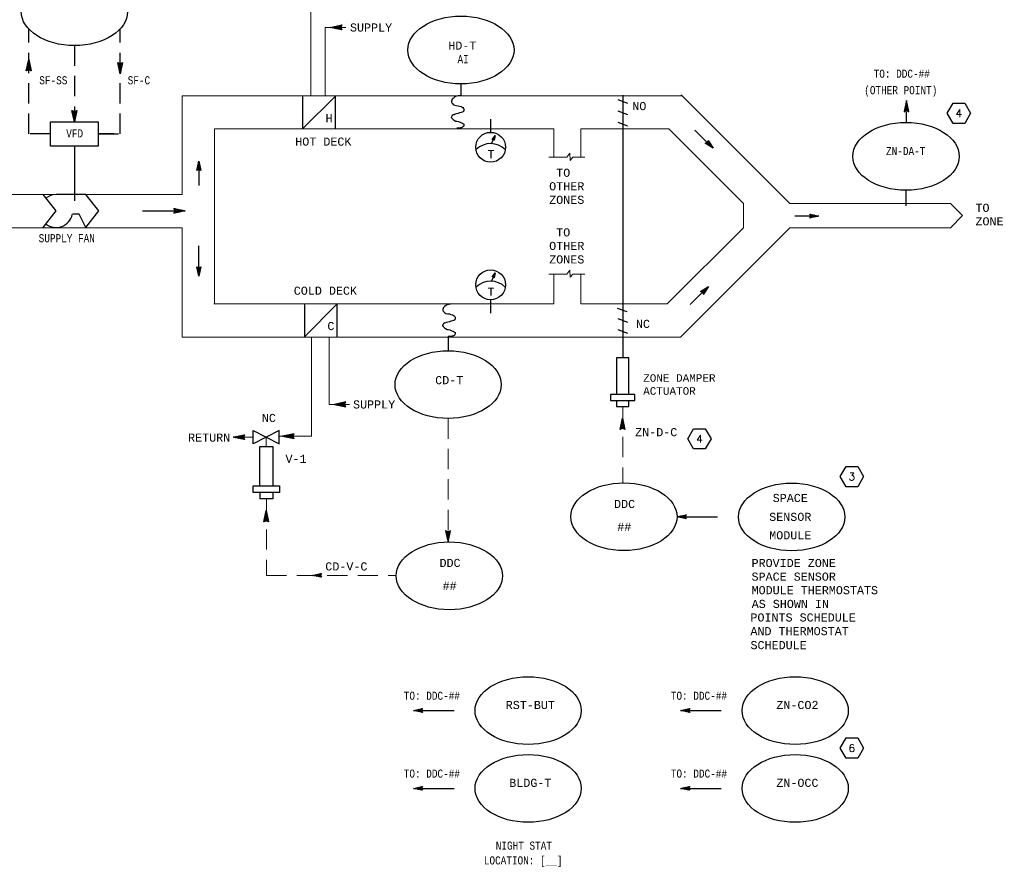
# Model space of a CAD drawing. Header units: inches. Extents: x 2.3 to 31, y 1.4 to 18.9.
# Tile 4 of 5: x 16.5 to 28.7, y 1.4 to 11.8. Entities that reach past the tile are written whole.
import ezdxf
from ezdxf.enums import TextEntityAlignment as Align

# ---------------------------------------------------------------- set-up
doc = ezdxf.new("R2010")
doc.units = ezdxf.units.IN
doc.header["$MEASUREMENT"] = 0
doc.linetypes.add('DASHED', pattern=[0.75, 0.5, -0.25])
doc.linetypes.add('HIDDEN', pattern=[0.375, 0.25, -0.125])
doc.layers.get('0').update_dxf_attribs({"lineweight": 13})
for name, color, linetype, lineweight in [('G-Anno-Std-Text-Tag', 231, 'Continuous', 30), ('M-ANNO-SYMB', 6, 'Continuous', 30), ('M-ANNO-TEXT', 2, 'Continuous', 30), ('M-DIAG-GRPH', 6, 'Continuous', 13)]:
    doc.layers.add(name, color=color, linetype=linetype, lineweight=lineweight)
doc.styles.add('Annotative', font='simplex.shx', dxfattribs={"width": 0.85, "height": 0.125})
doc.styles.add('CONTROLTXT', font='monotxt.shx')

# ---------------------------------------------------------------- blocks, each defined once
blk = doc.blocks.new('_TagHexagon')
at = {"color": 0, "linetype": 'ByBlock', "flags": 128}
blk.add_lwpolyline([(-0.144, 0), (-0.072, 0.125), (0.072, 0.125), (0.144, 0), (0.072, -0.125), (-0.072, -0.125), (-0.144, 0)], close=True, dxfattribs=at)
at = {"color": 0, "style": 'Annotative'}
blk.add_attdef('TAGNUMBER', text='', height=0.0938, dxfattribs=at).set_placement((0, -0.047), align=Align.CENTER)

msp = doc.modelspace()

# ---------------------------------------------------------------- linework, layer by layer
at = {"layer": 'M-ANNO-SYMB', "linetype": 'Continuous'}
for p, q in [((20.353, 11.737), (20.493, 11.767)), ((20.493, 11.767), (20.478, 11.737)), ((20.487, 11.765), (20.49, 11.761)), ((20.493, 11.707), (20.353, 11.737)), ((20.355, 11.737), (20.357, 11.736)), ((20.36, 11.738), (20.357, 11.736)), ((20.364, 11.739), (20.37, 11.733)), ((20.373, 11.741), (20.366, 11.734)), ((20.373, 11.741), (20.384, 11.73)), ((20.387, 11.744), (20.375, 11.732)), ((20.382, 11.743), (20.397, 11.727)), ((20.4, 11.747), (20.383, 11.73)), ((20.39, 11.745), (20.411, 11.724)), ((20.414, 11.75), (20.392, 11.728)), ((20.399, 11.746), (20.424, 11.721)), ((20.427, 11.752), (20.401, 11.726)), ((20.408, 11.748), (20.438, 11.718)), ((20.441, 11.755), (20.41, 11.724)), ((20.417, 11.75), (20.451, 11.715)), ((20.454, 11.758), (20.418, 11.723)), ((20.425, 11.752), (20.465, 11.713)), ((20.468, 11.761), (20.427, 11.721)), ((20.434, 11.754), (20.478, 11.71)), ((20.481, 11.764), (20.436, 11.719)), ((20.443, 11.756), (20.492, 11.707)), ((20.491, 11.764), (20.445, 11.717)), ((20.452, 11.758), (20.483, 11.726)), ((20.481, 11.743), (20.453, 11.715)), ((20.46, 11.76), (20.48, 11.74)), ((20.48, 11.732), (20.462, 11.713)), ((20.469, 11.761), (20.483, 11.747)), ((20.484, 11.724), (20.471, 11.711)), ((20.478, 11.763), (20.487, 11.754)), ((20.478, 11.737), (20.493, 11.707)), ((20.487, 11.717), (20.479, 11.709)), ((20.491, 11.71), (20.488, 11.708)), ((16.604, 11.2), (16.634, 11.34)), ((16.646, 11.285), (16.616, 11.255)), ((16.644, 11.294), (16.619, 11.268)), ((16.642, 11.302), (16.622, 11.282)), ((16.653, 11.252), (16.622, 11.283)), ((16.65, 11.266), (16.624, 11.292)), ((16.64, 11.311), (16.625, 11.295)), ((16.647, 11.279), (16.626, 11.301)), ((16.639, 11.32), (16.628, 11.309)), ((16.644, 11.293), (16.628, 11.31)), ((16.642, 11.306), (16.63, 11.318)), ((16.637, 11.329), (16.631, 11.322)), ((16.639, 11.32), (16.632, 11.327)), ((16.635, 11.337), (16.633, 11.336)), ((16.636, 11.333), (16.633, 11.336)), ((16.634, 11.34), (16.664, 11.2)), ((17.731, 11.304), (17.761, 11.289)), ((17.761, 11.164), (17.731, 11.304)), ((17.732, 11.298), (17.736, 11.301)), ((17.733, 11.303), (17.78, 11.256)), ((17.733, 11.292), (17.778, 11.247)), ((17.734, 11.289), (17.743, 11.298)), ((17.736, 11.28), (17.75, 11.294)), ((17.738, 11.271), (17.757, 11.291)), ((17.74, 11.263), (17.771, 11.294)), ((17.741, 11.254), (17.79, 11.303)), ((17.743, 11.245), (17.788, 11.29)), ((17.755, 11.292), (17.782, 11.264)), ((17.791, 11.304), (17.761, 11.164)), ((17.761, 11.289), (17.791, 11.304)), ((17.766, 11.291), (17.784, 11.273)), ((17.773, 11.295), (17.786, 11.282)), ((17.78, 11.299), (17.788, 11.291)), ((17.787, 11.302), (17.79, 11.299)), ((16.634, 11.215), (16.604, 11.2)), ((16.654, 11.25), (16.605, 11.201)), ((16.608, 11.202), (16.605, 11.205)), ((16.652, 11.259), (16.607, 11.214)), ((16.615, 11.205), (16.607, 11.213)), ((16.622, 11.209), (16.609, 11.222)), ((16.65, 11.267), (16.61, 11.228)), ((16.629, 11.212), (16.611, 11.231)), ((16.648, 11.276), (16.613, 11.241)), ((16.64, 11.212), (16.613, 11.24)), ((16.662, 11.201), (16.615, 11.248)), ((16.662, 11.212), (16.617, 11.257)), ((16.659, 11.225), (16.618, 11.266)), ((16.656, 11.239), (16.62, 11.274)), ((16.655, 11.241), (16.624, 11.21)), ((16.664, 11.2), (16.634, 11.215)), ((16.657, 11.232), (16.638, 11.213)), ((16.659, 11.224), (16.645, 11.21)), ((16.661, 11.215), (16.652, 11.206)), ((16.663, 11.206), (16.659, 11.202)), ((17.736, 11.279), (17.777, 11.238)), ((17.739, 11.265), (17.775, 11.229)), ((17.742, 11.252), (17.773, 11.221)), ((17.745, 11.236), (17.785, 11.276)), ((17.745, 11.238), (17.771, 11.212)), ((17.747, 11.228), (17.782, 11.263)), ((17.748, 11.225), (17.769, 11.203)), ((17.749, 11.219), (17.779, 11.249)), ((17.751, 11.21), (17.776, 11.236)), ((17.751, 11.211), (17.767, 11.194)), ((17.753, 11.202), (17.773, 11.222)), ((17.753, 11.198), (17.765, 11.186)), ((17.755, 11.193), (17.77, 11.209)), ((17.756, 11.184), (17.767, 11.195)), ((17.756, 11.184), (17.763, 11.177)), ((17.758, 11.175), (17.764, 11.181)), ((17.759, 11.171), (17.762, 11.168)), ((17.76, 11.166), (17.762, 11.168)), ((20.006, 10.891), (20.006, 10.483)), ((23.891, 10.847), (24.01, 10.803)), ((23.951, 10.903), (23.951, 10.607)), ((27.447, 10.837), (27.417, 10.697)), ((27.434, 10.777), (27.455, 10.798)), ((27.436, 10.79), (27.453, 10.807)), ((27.439, 10.8), (27.459, 10.779)), ((27.477, 10.697), (27.447, 10.837)), ((17.167, 10.714), (17.197, 10.699)), ((17.197, 10.574), (17.167, 10.714)), ((17.169, 10.708), (17.173, 10.712)), ((17.17, 10.713), (17.217, 10.666)), ((17.17, 10.703), (17.215, 10.657)), ((17.171, 10.699), (17.18, 10.708)), ((17.173, 10.691), (17.187, 10.705)), ((17.173, 10.689), (17.213, 10.649)), ((17.174, 10.682), (17.194, 10.701)), ((17.176, 10.673), (17.208, 10.704)), ((17.176, 10.676), (17.211, 10.64)), ((17.178, 10.664), (17.227, 10.713)), ((17.18, 10.656), (17.224, 10.7)), ((17.182, 10.647), (17.221, 10.686)), ((17.191, 10.702), (17.219, 10.675)), ((17.227, 10.714), (17.197, 10.574)), ((17.197, 10.699), (17.227, 10.714)), ((17.202, 10.702), (17.221, 10.683)), ((17.21, 10.705), (17.223, 10.692)), ((17.217, 10.709), (17.225, 10.701)), ((17.224, 10.712), (17.226, 10.71)), ((23.891, 10.708), (24.01, 10.665)), ((27.417, 10.697), (27.447, 10.712)), ((27.418, 10.704), (27.422, 10.7)), ((27.419, 10.709), (27.464, 10.754)), ((27.419, 10.699), (27.466, 10.746)), ((27.42, 10.712), (27.429, 10.703)), ((27.422, 10.723), (27.462, 10.763)), ((27.422, 10.721), (27.436, 10.707)), ((27.424, 10.73), (27.443, 10.71)), ((27.425, 10.736), (27.461, 10.772)), ((27.425, 10.739), (27.457, 10.707)), ((27.427, 10.747), (27.476, 10.698)), ((27.428, 10.75), (27.459, 10.781)), ((27.429, 10.756), (27.473, 10.712)), ((27.431, 10.763), (27.457, 10.789)), ((27.431, 10.765), (27.471, 10.725)), ((27.433, 10.774), (27.468, 10.739)), ((27.435, 10.782), (27.465, 10.752)), ((27.437, 10.791), (27.462, 10.766)), ((27.44, 10.709), (27.468, 10.737)), ((27.447, 10.712), (27.477, 10.697)), ((27.452, 10.71), (27.47, 10.728)), ((27.459, 10.706), (27.472, 10.719)), ((27.466, 10.703), (27.474, 10.711)), ((27.473, 10.699), (27.476, 10.702)), ((17.179, 10.662), (17.21, 10.631)), ((17.182, 10.649), (17.208, 10.622)), ((17.184, 10.638), (17.219, 10.673)), ((17.184, 10.635), (17.206, 10.614)), ((17.186, 10.629), (17.216, 10.659)), ((17.187, 10.622), (17.204, 10.605)), ((17.188, 10.621), (17.213, 10.646)), ((17.189, 10.612), (17.21, 10.632)), ((17.19, 10.608), (17.202, 10.596)), ((17.191, 10.603), (17.207, 10.619)), ((17.193, 10.594), (17.204, 10.605)), ((17.193, 10.595), (17.2, 10.587)), ((17.195, 10.586), (17.201, 10.592)), ((17.196, 10.581), (17.198, 10.579)), ((17.197, 10.577), (17.198, 10.578)), ((23.891, 10.569), (24.01, 10.525)), ((22.342, 10.355), (22.379, 10.406)), ((22.357, 10.356), (22.342, 10.355)), ((22.371, 10.366), (22.343, 10.356)), ((22.372, 10.37), (22.346, 10.36)), ((22.348, 10.355), (22.346, 10.36)), ((22.351, 10.356), (22.348, 10.363)), ((22.372, 10.374), (22.35, 10.365)), ((22.354, 10.356), (22.35, 10.366)), ((22.37, 10.363), (22.352, 10.356)), ((22.373, 10.378), (22.353, 10.37)), ((22.359, 10.354), (22.353, 10.369)), ((22.365, 10.346), (22.355, 10.373)), ((22.374, 10.382), (22.357, 10.375)), ((22.367, 10.35), (22.357, 10.376)), ((22.366, 10.345), (22.357, 10.356)), ((22.369, 10.359), (22.358, 10.354)), ((22.375, 10.385), (22.36, 10.38)), ((22.369, 10.356), (22.36, 10.379)), ((22.368, 10.355), (22.36, 10.352)), ((22.37, 10.361), (22.362, 10.382)), ((22.368, 10.351), (22.362, 10.349)), ((22.376, 10.389), (22.364, 10.385)), ((22.371, 10.367), (22.364, 10.385)), ((22.367, 10.347), (22.365, 10.346)), ((22.379, 10.406), (22.366, 10.345)), ((22.377, 10.393), (22.367, 10.389)), ((22.372, 10.373), (22.367, 10.388)), ((22.374, 10.379), (22.369, 10.391)), ((22.377, 10.397), (22.371, 10.394)), ((22.375, 10.385), (22.371, 10.395)), ((22.376, 10.391), (22.373, 10.398)), ((24.97, 10.311), (24.97, 10.309)), ((24.982, 10.315), (24.982, 10.302)), ((24.993, 10.319), (24.993, 10.294)), ((24.993, 10.319), (25.018, 10.319)), ((24.997, 10.331), (25.01, 10.331)), ((25.002, 10.343), (25.003, 10.343)), ((25.005, 10.339), (25.005, 10.286)), ((25.017, 10.32), (25.017, 10.279)), ((17.197, 10.274), (17.197, 9.597)), ((24.974, 10.307), (25.026, 10.307)), ((24.992, 10.295), (25.034, 10.295)), ((25.01, 10.283), (25.041, 10.283)), ((25.029, 10.302), (25.029, 10.271)), ((25.029, 10.271), (25.049, 10.271)), ((25.041, 10.283), (25.041, 10.263)), ((25.047, 10.259), (25.057, 10.259)), ((25.053, 10.265), (25.053, 10.255)), ((18.726, 10.067), (18.733, 10.073)), ((18.735, 10.067), (18.728, 10.073)), ((18.708, 9.975), (18.707, 9.976)), ((18.708, 9.981), (18.745, 10.018)), ((18.719, 9.981), (18.71, 9.99)), ((18.712, 10.002), (18.742, 10.032)), ((18.73, 9.986), (18.713, 10.004)), ((18.753, 9.981), (18.716, 10.018)), ((18.717, 10.024), (18.739, 10.046)), ((18.748, 10.002), (18.719, 10.032)), ((18.722, 10.045), (18.736, 10.059)), ((18.744, 10.024), (18.722, 10.046)), ((18.739, 10.045), (18.725, 10.059)), ((18.73, 9.986), (18.748, 10.004)), ((18.742, 9.981), (18.751, 9.99)), ((18.753, 9.975), (18.754, 9.976)), ((27.44, 9.729), (27.44, 9.539)), ((16.806, 9.677), (16.968, 9.474)), ((17.337, 9.677), (16.973, 9.677)), ((17.499, 9.474), (17.337, 9.677)), ((16.968, 9.474), (16.806, 9.272)), ((17.337, 9.272), (17.499, 9.474)), ((18.037, 9.476), (18.482, 9.476)), ((18.118, 9.476), (18.563, 9.476)), ((18.438, 9.476), (18.423, 9.506)), ((18.423, 9.506), (18.563, 9.476)), ((18.423, 9.446), (18.438, 9.476)), ((18.563, 9.476), (18.423, 9.446)), ((18.473, 9.457), (18.424, 9.506)), ((18.425, 9.502), (18.428, 9.505)), ((18.425, 9.448), (18.472, 9.495)), ((18.429, 9.495), (18.437, 9.503)), ((18.432, 9.488), (18.445, 9.501)), ((18.465, 9.455), (18.433, 9.486)), ((18.447, 9.451), (18.433, 9.465)), ((18.435, 9.47), (18.463, 9.497)), ((18.435, 9.448), (18.48, 9.494)), ((18.436, 9.481), (18.454, 9.499)), ((18.456, 9.453), (18.436, 9.472)), ((18.482, 9.458), (18.438, 9.503)), ((18.449, 9.451), (18.489, 9.492)), ((18.491, 9.46), (18.451, 9.5)), ((18.462, 9.454), (18.498, 9.49)), ((18.5, 9.462), (18.465, 9.497)), ((18.476, 9.457), (18.507, 9.488)), ((18.508, 9.464), (18.478, 9.494)), ((18.489, 9.46), (18.515, 9.486)), ((18.517, 9.466), (18.492, 9.491)), ((18.503, 9.463), (18.524, 9.484)), ((18.526, 9.468), (18.505, 9.488)), ((18.516, 9.466), (18.533, 9.482)), ((18.534, 9.47), (18.519, 9.485)), ((18.53, 9.469), (18.541, 9.48)), ((18.543, 9.471), (18.532, 9.482)), ((18.543, 9.471), (18.55, 9.479)), ((18.552, 9.473), (18.546, 9.48)), ((18.557, 9.474), (18.559, 9.477)), ((18.561, 9.475), (18.559, 9.477)), ((17.256, 9.434), (17.175, 9.434)), ((17.337, 9.272), (17.256, 9.434)), ((18.43, 9.447), (18.426, 9.451)), ((18.438, 9.449), (18.429, 9.458)), ((26.256, 9.434), (26.258, 9.435)), ((26.256, 9.389), (26.258, 9.388)), ((26.262, 9.434), (26.299, 9.397)), ((26.262, 9.422), (26.271, 9.432)), ((26.262, 9.389), (26.299, 9.426)), ((26.262, 9.4), (26.271, 9.391)), ((26.268, 9.411), (26.285, 9.429)), ((26.268, 9.411), (26.285, 9.394)), ((26.283, 9.429), (26.313, 9.4)), ((26.283, 9.394), (26.313, 9.423)), ((26.305, 9.425), (26.327, 9.403)), ((26.305, 9.398), (26.327, 9.42)), ((26.326, 9.42), (26.341, 9.406)), ((26.326, 9.402), (26.341, 9.417)), ((26.348, 9.415), (26.355, 9.409)), ((26.348, 9.407), (26.355, 9.414)), ((18.708, 8.783), (18.707, 8.782)), ((18.708, 8.777), (18.745, 8.74)), ((18.719, 8.777), (18.71, 8.768)), ((18.712, 8.756), (18.742, 8.726)), ((18.73, 8.772), (18.713, 8.754)), ((18.753, 8.777), (18.716, 8.74)), ((18.717, 8.734), (18.739, 8.713)), ((18.748, 8.756), (18.719, 8.726)), ((18.744, 8.734), (18.722, 8.713)), ((18.73, 8.772), (18.748, 8.754)), ((18.742, 8.777), (18.751, 8.768)), ((18.753, 8.783), (18.754, 8.782)), ((18.722, 8.713), (18.736, 8.698)), ((18.739, 8.713), (18.725, 8.698)), ((18.726, 8.691), (18.733, 8.685)), ((18.735, 8.691), (18.728, 8.685)), ((22.342, 8.66), (22.379, 8.71)), ((22.357, 8.661), (22.342, 8.66)), ((22.371, 8.671), (22.343, 8.66)), ((22.372, 8.675), (22.346, 8.665)), ((22.348, 8.66), (22.346, 8.665)), ((22.351, 8.66), (22.348, 8.668)), ((22.372, 8.679), (22.35, 8.67)), ((22.354, 8.66), (22.35, 8.671)), ((22.37, 8.667), (22.352, 8.66)), ((22.373, 8.682), (22.353, 8.675)), ((22.359, 8.658), (22.353, 8.674)), ((22.365, 8.65), (22.355, 8.677)), ((22.374, 8.686), (22.357, 8.68)), ((22.367, 8.654), (22.357, 8.68)), ((22.366, 8.649), (22.357, 8.661)), ((22.369, 8.663), (22.358, 8.659)), ((22.375, 8.69), (22.36, 8.684)), ((22.369, 8.66), (22.36, 8.684)), ((22.368, 8.66), (22.36, 8.656)), ((22.37, 8.666), (22.362, 8.687)), ((22.368, 8.656), (22.362, 8.654)), ((22.376, 8.694), (22.364, 8.689)), ((22.371, 8.672), (22.364, 8.69)), ((22.367, 8.652), (22.365, 8.651)), ((22.379, 8.71), (22.366, 8.649)), ((22.377, 8.698), (22.367, 8.694)), ((22.372, 8.678), (22.367, 8.693)), ((22.374, 8.684), (22.369, 8.696)), ((22.377, 8.701), (22.371, 8.699)), ((22.375, 8.69), (22.371, 8.699)), ((22.376, 8.696), (22.373, 8.702)), ((24.934, 8.496), (24.976, 8.496)), ((24.935, 8.473), (24.935, 8.497)), ((24.947, 8.453), (24.947, 8.505)), ((24.952, 8.508), (24.983, 8.508)), ((24.959, 8.471), (24.959, 8.513)), ((24.971, 8.489), (24.971, 8.521)), ((24.971, 8.52), (24.991, 8.52)), ((24.983, 8.508), (24.983, 8.528)), ((24.989, 8.532), (24.999, 8.532)), ((24.995, 8.526), (24.995, 8.536)), ((24.912, 8.481), (24.912, 8.482)), ((24.915, 8.484), (24.968, 8.484)), ((24.924, 8.476), (24.924, 8.49)), ((24.935, 8.473), (24.96, 8.473)), ((24.939, 8.461), (24.952, 8.461)), ((24.943, 8.449), (24.945, 8.449)), ((20.03, 8.329), (20.03, 7.92)), ((23.883, 8.276), (24.002, 8.233)), ((23.891, 8.148), (24.01, 8.104)), ((23.951, 8.226), (23.951, 7.93)), ((23.891, 8.011), (24.01, 7.967)), ((20.539, 7.119), (20.399, 7.089)), ((20.399, 7.089), (20.539, 7.059)), ((20.402, 7.089), (20.403, 7.09)), ((20.406, 7.088), (20.403, 7.09)), ((20.41, 7.087), (20.417, 7.093)), ((20.419, 7.085), (20.412, 7.092)), ((20.419, 7.085), (20.43, 7.096)), ((20.433, 7.082), (20.421, 7.094)), ((20.428, 7.083), (20.444, 7.099)), ((20.446, 7.079), (20.43, 7.096)), ((20.437, 7.081), (20.457, 7.102)), ((20.46, 7.076), (20.438, 7.098)), ((20.445, 7.079), (20.471, 7.105)), ((20.473, 7.073), (20.447, 7.1)), ((20.454, 7.078), (20.484, 7.108)), ((20.487, 7.071), (20.456, 7.101)), ((20.463, 7.076), (20.498, 7.11)), ((20.5, 7.068), (20.465, 7.103)), ((20.472, 7.074), (20.511, 7.113)), ((20.514, 7.065), (20.473, 7.105)), ((20.48, 7.072), (20.525, 7.116)), ((20.527, 7.062), (20.482, 7.107)), ((20.489, 7.07), (20.538, 7.119)), ((20.538, 7.062), (20.491, 7.109)), ((20.498, 7.068), (20.529, 7.099)), ((20.527, 7.083), (20.5, 7.111)), ((20.507, 7.066), (20.526, 7.086)), ((20.527, 7.094), (20.508, 7.113)), ((20.515, 7.064), (20.53, 7.079)), ((20.53, 7.101), (20.517, 7.115)), ((20.524, 7.089), (20.539, 7.119)), ((20.539, 7.059), (20.524, 7.089)), ((20.524, 7.063), (20.533, 7.071)), ((20.534, 7.108), (20.526, 7.116)), ((20.533, 7.061), (20.537, 7.064)), ((20.537, 7.116), (20.535, 7.118)), ((19.153, 6.685), (19.293, 6.716)), ((19.293, 6.655), (19.153, 6.685)), ((19.155, 6.686), (19.157, 6.685)), ((19.159, 6.687), (19.157, 6.685)), ((19.164, 6.688), (19.17, 6.682)), ((19.173, 6.69), (19.166, 6.683)), ((19.173, 6.69), (19.184, 6.679)), ((19.186, 6.693), (19.175, 6.681)), ((19.182, 6.692), (19.197, 6.676)), ((19.2, 6.696), (19.183, 6.679)), ((19.19, 6.693), (19.211, 6.673)), ((19.213, 6.698), (19.192, 6.677)), ((19.199, 6.695), (19.224, 6.67)), ((19.227, 6.701), (19.201, 6.675)), ((19.208, 6.697), (19.238, 6.667)), ((19.24, 6.704), (19.209, 6.673)), ((19.216, 6.699), (19.251, 6.664)), ((19.254, 6.707), (19.218, 6.671)), ((19.225, 6.701), (19.265, 6.661)), ((19.267, 6.71), (19.227, 6.67)), ((19.234, 6.703), (19.278, 6.659)), ((19.281, 6.713), (19.236, 6.668)), ((19.243, 6.705), (19.292, 6.656)), ((19.291, 6.713), (19.244, 6.666)), ((19.251, 6.707), (19.283, 6.675)), ((19.281, 6.692), (19.253, 6.664)), ((19.26, 6.709), (19.28, 6.689)), ((19.28, 6.68), (19.262, 6.662)), ((19.269, 6.71), (19.283, 6.696)), ((19.284, 6.673), (19.271, 6.66)), ((19.293, 6.716), (19.278, 6.685)), ((19.278, 6.712), (19.287, 6.703)), ((19.278, 6.685), (19.293, 6.655)), ((19.286, 6.714), (19.29, 6.71)), ((19.902, 6.728), (19.762, 6.698)), ((19.762, 6.698), (19.902, 6.668)), ((19.765, 6.697), (19.766, 6.698)), ((19.769, 6.696), (19.766, 6.698)), ((19.773, 6.695), (19.78, 6.701)), ((19.782, 6.693), (19.775, 6.7)), ((19.782, 6.693), (19.793, 6.704)), ((19.796, 6.69), (19.784, 6.702)), ((19.791, 6.691), (19.807, 6.707)), ((19.809, 6.687), (19.793, 6.704)), ((19.8, 6.69), (19.82, 6.71)), ((19.823, 6.685), (19.801, 6.706)), ((19.808, 6.688), (19.834, 6.713)), ((19.836, 6.682), (19.81, 6.708)), ((19.817, 6.686), (19.847, 6.716)), ((19.85, 6.679), (19.819, 6.71)), ((19.826, 6.684), (19.861, 6.719)), ((19.863, 6.676), (19.828, 6.712)), ((19.835, 6.682), (19.874, 6.722)), ((19.877, 6.673), (19.836, 6.713)), ((19.843, 6.68), (19.888, 6.724)), ((19.89, 6.67), (19.845, 6.715)), ((19.852, 6.678), (19.901, 6.727)), ((19.901, 6.67), (19.854, 6.717)), ((19.861, 6.676), (19.892, 6.708)), ((19.89, 6.691), (19.862, 6.719)), ((19.87, 6.675), (19.889, 6.694)), ((19.89, 6.703), (19.871, 6.721)), ((19.878, 6.673), (19.892, 6.687)), ((19.893, 6.71), (19.88, 6.723)), ((19.887, 6.698), (19.902, 6.728)), ((19.902, 6.668), (19.887, 6.698)), ((19.887, 6.671), (19.896, 6.68)), ((19.897, 6.717), (19.889, 6.725)), ((19.896, 6.669), (19.9, 6.673)), ((19.9, 6.724), (19.897, 6.727)), ((19.287, 6.666), (19.279, 6.658)), ((19.291, 6.659), (19.288, 6.656)), ((19.399, 6.086), (19.723, 6.086)), ((19.399, 6.005), (19.399, 6.086)), ((19.723, 6.086), (19.723, 6.005)), ((19.48, 6.005), (19.399, 6.005)), ((19.723, 6.005), (19.48, 6.005)), ((19.48, 6.005), (19.48, 5.924)), ((19.642, 6.005), (19.642, 5.924)), ((19.642, 5.924), (19.48, 5.924)), ((24.64, 5.708), (24.633, 5.701)), ((24.64, 5.699), (24.633, 5.706)), ((24.661, 5.712), (24.647, 5.698)), ((24.661, 5.695), (24.647, 5.709)), ((24.683, 5.717), (24.66, 5.695)), ((24.683, 5.69), (24.66, 5.712)), ((24.704, 5.721), (24.674, 5.692)), ((24.704, 5.685), (24.674, 5.715)), ((24.725, 5.726), (24.688, 5.689)), ((24.725, 5.681), (24.688, 5.718)), ((24.72, 5.703), (24.702, 5.721)), ((24.72, 5.703), (24.702, 5.686)), ((24.725, 5.715), (24.716, 5.724)), ((24.731, 5.726), (24.73, 5.727)), ((24.725, 5.692), (24.716, 5.683)), ((24.731, 5.681), (24.73, 5.68)), ((21.769, 5.532), (21.799, 5.392)), ((21.799, 5.517), (21.769, 5.532)), ((21.818, 5.482), (21.769, 5.531)), ((21.773, 5.53), (21.77, 5.527)), ((21.78, 5.526), (21.772, 5.518)), ((21.817, 5.473), (21.772, 5.517)), ((21.787, 5.523), (21.774, 5.51)), ((21.815, 5.464), (21.775, 5.504)), ((21.794, 5.519), (21.776, 5.501)), ((21.805, 5.52), (21.778, 5.492)), ((21.813, 5.455), (21.778, 5.49)), ((21.827, 5.53), (21.78, 5.483)), ((21.827, 5.52), (21.781, 5.475)), ((21.811, 5.447), (21.781, 5.477)), ((21.824, 5.506), (21.783, 5.466)), ((21.809, 5.438), (21.784, 5.463)), ((21.821, 5.493), (21.785, 5.457)), ((21.818, 5.479), (21.787, 5.448)), ((21.82, 5.49), (21.789, 5.522)), ((21.815, 5.466), (21.789, 5.44)), ((21.799, 5.392), (21.829, 5.532)), ((21.829, 5.532), (21.799, 5.517)), ((21.822, 5.499), (21.803, 5.519)), ((21.824, 5.508), (21.81, 5.522)), ((21.826, 5.517), (21.817, 5.526)), ((21.828, 5.525), (21.824, 5.529)), ((21.807, 5.429), (21.787, 5.45)), ((21.805, 5.421), (21.79, 5.436)), ((21.812, 5.452), (21.791, 5.431)), ((21.809, 5.439), (21.793, 5.422)), ((21.804, 5.412), (21.793, 5.423)), ((21.806, 5.425), (21.795, 5.414)), ((21.802, 5.403), (21.795, 5.409)), ((21.804, 5.412), (21.796, 5.405)), ((21.801, 5.398), (21.798, 5.396)), ((21.8, 5.394), (21.798, 5.396)), ((20.149, 4.987), (20.143, 4.98)), ((20.149, 4.978), (20.143, 4.985)), ((20.171, 4.991), (20.157, 4.977)), ((20.171, 4.974), (20.157, 4.988)), ((20.192, 4.996), (20.17, 4.974)), ((20.192, 4.969), (20.17, 4.991)), ((20.214, 5), (20.184, 4.971)), ((20.214, 4.965), (20.184, 4.994)), ((20.235, 5.005), (20.198, 4.968)), ((20.235, 4.96), (20.198, 4.997)), ((20.23, 4.982), (20.212, 5)), ((20.23, 4.982), (20.212, 4.965)), ((20.235, 4.994), (20.226, 5.003)), ((20.241, 5.005), (20.24, 5.006)), ((20.235, 4.971), (20.226, 4.962)), ((20.241, 4.96), (20.24, 4.959)), ((21.436, 3.329), (21.414, 3.307)), ((21.436, 3.303), (21.414, 3.324)), ((21.458, 3.334), (21.428, 3.304)), ((21.458, 3.298), (21.428, 3.327)), ((21.479, 3.338), (21.442, 3.301)), ((21.479, 3.293), (21.442, 3.33)), ((21.474, 3.316), (21.456, 3.333)), ((21.474, 3.316), (21.456, 3.298)), ((21.479, 3.327), (21.47, 3.336)), ((21.479, 3.304), (21.47, 3.295)), ((21.485, 3.338), (21.484, 3.339)), ((21.485, 3.293), (21.484, 3.292)), ((24.684, 3.32), (24.677, 3.313)), ((24.684, 3.311), (24.677, 3.318)), ((24.705, 3.324), (24.691, 3.31)), ((24.705, 3.307), (24.691, 3.321)), ((24.726, 3.329), (24.704, 3.307)), ((24.726, 3.303), (24.704, 3.324)), ((24.748, 3.334), (24.718, 3.304)), ((24.748, 3.298), (24.718, 3.327)), ((24.769, 3.338), (24.732, 3.301)), ((24.769, 3.293), (24.732, 3.33)), ((24.764, 3.316), (24.746, 3.333)), ((24.764, 3.316), (24.746, 3.298)), ((24.769, 3.327), (24.76, 3.336)), ((24.769, 3.304), (24.76, 3.295)), ((24.775, 3.338), (24.774, 3.339)), ((24.775, 3.293), (24.774, 3.292)), ((21.436, 2.37), (21.414, 2.347)), ((21.436, 2.343), (21.414, 2.365)), ((21.458, 2.374), (21.428, 2.344)), ((21.458, 2.338), (21.428, 2.368)), ((21.479, 2.378), (21.442, 2.341)), ((21.479, 2.334), (21.442, 2.371)), ((21.474, 2.356), (21.456, 2.374)), ((21.474, 2.356), (21.456, 2.339)), ((21.479, 2.367), (21.47, 2.377)), ((21.479, 2.345), (21.47, 2.336)), ((21.485, 2.378), (21.484, 2.38)), ((21.485, 2.334), (21.484, 2.333)), ((24.684, 2.36), (24.677, 2.353)), ((24.684, 2.352), (24.677, 2.359)), ((24.705, 2.365), (24.691, 2.35)), ((24.705, 2.347), (24.691, 2.362)), ((24.726, 2.37), (24.704, 2.347)), ((24.726, 2.343), (24.704, 2.365)), ((24.748, 2.374), (24.718, 2.344)), ((24.748, 2.338), (24.718, 2.368)), ((24.769, 2.378), (24.732, 2.341)), ((24.769, 2.334), (24.732, 2.371)), ((24.764, 2.356), (24.746, 2.374)), ((24.764, 2.356), (24.746, 2.339)), ((24.769, 2.367), (24.76, 2.377)), ((24.769, 2.345), (24.76, 2.336)), ((24.775, 2.378), (24.774, 2.38)), ((24.775, 2.334), (24.774, 2.333))]:
    msp.add_line(p, q, dxfattribs=at)
at = {"layer": 'M-ANNO-SYMB', "linetype": 'HIDDEN'}
for p, q in [((16.634, 10.424), (16.634, 11.718)), ((17.761, 10.424), (17.761, 11.718)), ((17.197, 11.513), (17.197, 10.64)), ((16.903, 10.424), (16.634, 10.424)), ((17.682, 10.424), (17.491, 10.424)), ((17.491, 10.424), (17.761, 10.424))]:
    msp.add_line(p, q, dxfattribs=at)
at = {"layer": 'M-ANNO-SYMB'}
for p, q in [((21.958, 11.04), (21.958, 10.901)), ((27.447, 10.565), (27.447, 10.698)), ((23.951, 10.607), (23.951, 8.226)), ((22.333, 10.301), (22.354, 10.35)), ((22.333, 8.606), (22.354, 8.655)), ((21.8, 7.928), (21.8, 7.751)), ((23.951, 7.93), (23.951, 7.662)), ((23.949, 6.918), (23.948, 6.916)), ((23.95, 6.913), (23.948, 6.916)), ((23.968, 6.83), (23.919, 6.781)), ((23.929, 6.786), (23.921, 6.794)), ((23.966, 6.839), (23.922, 6.795)), ((23.936, 6.789), (23.923, 6.802)), ((23.964, 6.848), (23.925, 6.808)), ((23.944, 6.793), (23.925, 6.811)), ((23.962, 6.856), (23.927, 6.822)), ((23.955, 6.792), (23.927, 6.82)), ((23.976, 6.782), (23.929, 6.828)), ((23.96, 6.865), (23.93, 6.835)), ((23.976, 6.792), (23.931, 6.837)), ((23.958, 6.874), (23.933, 6.849)), ((23.973, 6.805), (23.933, 6.846)), ((23.97, 6.819), (23.935, 6.855)), ((23.957, 6.883), (23.936, 6.862)), ((23.967, 6.832), (23.936, 6.863)), ((23.964, 6.846), (23.938, 6.872)), ((23.97, 6.821), (23.938, 6.79)), ((23.955, 6.891), (23.939, 6.876)), ((23.962, 6.859), (23.94, 6.881)), ((23.953, 6.9), (23.942, 6.889)), ((23.959, 6.873), (23.942, 6.89)), ((23.956, 6.886), (23.944, 6.898)), ((23.951, 6.909), (23.945, 6.903)), ((23.953, 6.9), (23.946, 6.907)), ((23.972, 6.813), (23.952, 6.793)), ((23.973, 6.804), (23.959, 6.79)), ((23.975, 6.795), (23.966, 6.786)), ((23.922, 6.782), (23.92, 6.785)), ((23.977, 6.786), (23.973, 6.783)), ((19.574, 5.708), (19.535, 5.669)), ((19.572, 5.717), (19.538, 5.682)), ((19.571, 5.726), (19.541, 5.696)), ((19.569, 5.735), (19.543, 5.709)), ((19.583, 5.666), (19.543, 5.707)), ((19.581, 5.68), (19.545, 5.715)), ((19.567, 5.743), (19.546, 5.723)), ((19.578, 5.693), (19.547, 5.724)), ((19.565, 5.752), (19.549, 5.736)), ((19.575, 5.707), (19.549, 5.733)), ((19.572, 5.72), (19.55, 5.742)), ((19.563, 5.761), (19.552, 5.75)), ((19.569, 5.734), (19.552, 5.751)), ((19.566, 5.747), (19.554, 5.759)), ((19.561, 5.77), (19.555, 5.763)), ((19.563, 5.761), (19.556, 5.768)), ((19.559, 5.778), (19.558, 5.777)), ((19.56, 5.774), (19.558, 5.777)), ((19.578, 5.691), (19.529, 5.642)), ((19.533, 5.643), (19.53, 5.646)), ((19.576, 5.7), (19.532, 5.655)), ((19.54, 5.646), (19.532, 5.654)), ((19.547, 5.65), (19.534, 5.663)), ((19.554, 5.653), (19.535, 5.672)), ((19.565, 5.653), (19.537, 5.681)), ((19.586, 5.642), (19.539, 5.689)), ((19.586, 5.653), (19.541, 5.698)), ((19.58, 5.682), (19.549, 5.651)), ((19.582, 5.673), (19.562, 5.654)), ((19.584, 5.665), (19.57, 5.651)), ((19.586, 5.656), (19.577, 5.647)), ((19.587, 5.647), (19.584, 5.643))]:
    msp.add_line(p, q, dxfattribs=at)
at = {"layer": 'M-ANNO-SYMB', "linetype": 'DASHED'}
for p, q in [((22.324, 10.604), (22.324, 10.443)), ((22.324, 8.377), (22.324, 8.216)), ((24.62, 5.703), (25.377, 5.703)), ((21.374, 3.316), (22.131, 3.315)), ((24.664, 3.316), (25.421, 3.315)), ((21.374, 2.356), (22.131, 2.356)), ((24.664, 2.356), (25.421, 2.356))]:
    msp.add_line(p, q, dxfattribs=at)
at = {"layer": 'M-ANNO-SYMB', "linetype": 'Continuous', "flags": 128}
for points in [[(20.412, 10.483), (20.412, 10.891), (20.006, 10.486)], [(21.958, 10.901), (21.95, 10.896), (21.935, 10.895), (21.926, 10.893), (21.909, 10.888), (21.893, 10.883), (21.877, 10.875), (21.861, 10.862), (21.849, 10.853), (21.845, 10.84), (21.841, 10.828), (21.841, 10.815), (21.846, 10.806), (21.853, 10.798), (21.864, 10.788), (21.88, 10.78), (21.901, 10.775), (21.926, 10.772), (21.942, 10.767), (21.96, 10.762), (21.969, 10.756), (21.982, 10.751), (21.99, 10.739), (21.994, 10.731), (21.994, 10.723), (21.992, 10.713), (21.987, 10.7), (21.978, 10.692), (21.96, 10.689), (21.942, 10.683), (21.922, 10.676), (21.905, 10.673), (21.887, 10.666), (21.874, 10.661), (21.861, 10.657), (21.849, 10.65), (21.846, 10.644), (21.84, 10.636), (21.84, 10.629), (21.838, 10.628), (21.845, 10.619), (21.853, 10.61), (21.861, 10.6), (21.874, 10.594), (21.893, 10.58), (21.906, 10.58), (21.929, 10.577), (21.955, 10.564), (21.968, 10.559), (21.982, 10.551), (21.992, 10.543), (21.994, 10.537), (21.995, 10.527), (21.99, 10.516), (21.979, 10.507), (21.966, 10.499), (21.952, 10.498), (21.939, 10.496), (21.929, 10.496), (21.921, 10.496), (21.914, 10.496), (21.906, 10.496)], [(20.435, 7.92), (20.435, 8.329), (20.03, 7.924)], [(21.845, 8.329), (21.844, 8.328), (21.829, 8.327), (21.819, 8.325), (21.803, 8.32), (21.787, 8.316), (21.771, 8.307), (21.754, 8.295), (21.743, 8.285), (21.738, 8.272), (21.735, 8.261), (21.735, 8.247), (21.74, 8.238), (21.746, 8.23), (21.758, 8.22), (21.774, 8.212), (21.795, 8.207), (21.819, 8.204), (21.835, 8.199), (21.853, 8.194), (21.863, 8.188), (21.876, 8.183), (21.884, 8.171), (21.887, 8.163), (21.887, 8.155), (21.886, 8.145), (21.881, 8.133), (21.871, 8.124), (21.853, 8.121), (21.835, 8.115), (21.816, 8.108), (21.798, 8.105), (21.78, 8.099), (21.767, 8.094), (21.754, 8.089), (21.743, 8.082), (21.74, 8.076), (21.733, 8.068), (21.733, 8.061), (21.732, 8.06), (21.738, 8.051), (21.746, 8.042), (21.754, 8.032), (21.767, 8.026), (21.787, 8.012), (21.8, 8.012), (21.823, 8.009), (21.848, 7.996), (21.861, 7.991), (21.876, 7.983), (21.886, 7.975), (21.887, 7.969), (21.889, 7.959), (21.884, 7.948), (21.873, 7.94), (21.86, 7.931), (21.845, 7.93), (21.832, 7.928), (21.823, 7.928), (21.814, 7.928), (21.808, 7.928), (21.8, 7.928)], [(19.559, 6.685), (19.721, 6.604), (19.721, 6.767), (19.559, 6.685), (19.397, 6.604), (19.397, 6.767), (19.559, 6.685)], [(19.48, 6.086), (19.48, 6.572), (19.642, 6.572), (19.642, 6.086)]]:
    msp.add_lwpolyline(points, dxfattribs=at)
at = {"layer": 'M-ANNO-SYMB', "flags": 128}
for points in [[(25.064, 10.249), (24.915, 10.397), (24.84, 10.472)], [(18.73, 10.086), (18.73, 9.937), (18.73, 9.788)], [(26.367, 9.411), (26.218, 9.411), (26.07, 9.411)], [(18.73, 8.672), (18.73, 8.821), (18.73, 9.044)], [(25.006, 8.543), (24.857, 8.394), (24.782, 8.319)], [(24.025, 7.213), (24.025, 7.662), (23.876, 7.662), (23.876, 7.213)], [(23.876, 7.138), (23.876, 7.063), (24.025, 7.063), (24.025, 7.138), (24.1, 7.138), (24.1, 7.213), (23.801, 7.213), (23.801, 7.138), (24.025, 7.138)]]:
    msp.add_lwpolyline(points, dxfattribs=at)
at = {"layer": 'M-ANNO-SYMB'}
for centre in [(22.324, 10.259), (22.324, 8.564)]:
    msp.add_circle(centre, 0.184, dxfattribs=at)
for centre in [(22.324, 10.049), (22.324, 8.354)]:
    msp.add_arc(centre, 0.255, 44.3692, 134.3247, dxfattribs=at)
at = {"layer": 'M-ANNO-SYMB', "linetype": 'Continuous'}
for radius, start, end in [(0.202, 90, 128.7046), (0.203, 231.2954, 348.4654)]:
    msp.add_arc((16.971, 9.473), radius, start, end, dxfattribs=at)
at = {"layer": 'M-ANNO-SYMB'}
for centre, major_axis in [((17.197, 11.931), (0.655, 0)), ((21.958, 11.458), (0.654, 0)), ((27.441, 10.147), (0.655, 0)), ((21.8, 7.334), (0.654, 0)), ((23.966, 5.704), (0.654, 0)), ((26.032, 5.702), (0.654, 0)), ((21.815, 4.976), (0.654, 0)), ((22.786, 3.315), (0.654, 0)), ((26.076, 3.315), (0.654, 0)), ((22.786, 2.355), (0.654, 0)), ((26.076, 2.355), (0.654, 0))]:
    msp.add_ellipse(centre, major_axis=major_axis, ratio=0.638644, dxfattribs=at)
at = {"layer": 'M-ANNO-SYMB', "linetype": 'Continuous'}
for points in [[(16.903, 10.574), (17.491, 10.574), (17.491, 10.274), (16.903, 10.274)], [(25.002, 10.344), (25.064, 10.249), (24.968, 10.31), (24.993, 10.319)], [(18.706, 9.974), (18.73, 10.086), (18.754, 9.974), (18.73, 9.986)], [(26.256, 9.435), (26.367, 9.411), (26.256, 9.388), (26.268, 9.411)], [(18.754, 8.784), (18.73, 8.672), (18.706, 8.784), (18.73, 8.772)], [(24.91, 8.481), (25.006, 8.543), (24.944, 8.447), (24.935, 8.473)], [(24.732, 5.68), (24.62, 5.703), (24.732, 5.727), (24.72, 5.703)], [(20.242, 4.959), (20.13, 4.982), (20.242, 5.006), (20.23, 4.982)], [(21.486, 3.292), (21.374, 3.316), (21.486, 3.34), (21.474, 3.316)], [(24.776, 3.292), (24.664, 3.316), (24.776, 3.34), (24.764, 3.316)], [(21.486, 2.332), (21.374, 2.356), (21.486, 2.38), (21.474, 2.356)], [(24.776, 2.332), (24.664, 2.356), (24.776, 2.38), (24.764, 2.356)]]:
    msp.add_3dface(points, dxfattribs=at)
at = {"layer": 'M-ANNO-SYMB'}
for points in [[(23.919, 6.78), (23.949, 6.92), (23.979, 6.78), (23.949, 6.795)], [(19.529, 5.641), (19.559, 5.781), (19.589, 5.641), (19.559, 5.656)]]:
    msp.add_3dface(points, dxfattribs=at)
at = {"layer": 'M-DIAG-GRPH'}
for p, q in [((18.526, 9.677), (18.526, 10.895)), ((23.103, 10.137), (23.103, 10.486)), ((23.437, 10.137), (23.437, 10.486)), ((18.526, 9.268), (18.526, 7.92)), ((23.103, 8.329), (23.103, 8.696)), ((23.437, 8.329), (23.437, 8.696))]:
    msp.add_line(p, q, dxfattribs=at)
at = {"layer": 'M-DIAG-GRPH', "linetype": 'Continuous'}
for p, q in [((26.011, 9.565), (24.672, 10.904)), ((27.988, 9.565), (26.011, 9.565)), ((28.137, 9.417), (27.988, 9.565)), ((27.988, 9.267), (28.137, 9.417)), ((24.664, 7.92), (26.011, 9.267)), ((26.011, 9.267), (27.988, 9.267))]:
    msp.add_line(p, q, dxfattribs=at)
at = {"layer": 'M-DIAG-GRPH', "color": 6, "linetype": 'Continuous'}
for p, q in [((18.924, 10.486), (18.924, 8.329)), ((23.103, 10.486), (18.924, 10.486)), ((24.517, 10.486), (23.437, 10.486)), ((18.526, 9.268), (9.182, 9.268)), ((24.664, 7.92), (18.526, 7.92)), ((19.397, 6.685), (19.176, 6.685)), ((19.559, 6.572), (19.559, 6.685))]:
    msp.add_line(p, q, dxfattribs=at)
at = {"layer": 'M-DIAG-GRPH', "color": 6, "linetype": 'HIDDEN'}
for p, q in [((23.951, 7.063), (23.951, 6.122)), ((19.561, 5.924), (19.561, 4.982))]:
    msp.add_line(p, q, dxfattribs=at)
at = {"layer": 'M-DIAG-GRPH', "linetype": 'HIDDEN'}
for p, q in [((21.8, 6.916), (21.8, 5.394)), ((19.561, 4.982), (21.161, 4.982))]:
    msp.add_line(p, q, dxfattribs=at)
at = {"layer": 'M-DIAG-GRPH', "color": 6, "linetype": 'Continuous', "flags": 128}
for points in [[(20.111, 10.891), (20.111, 12.134), (19.711, 12.134)], [(20.287, 10.891), (20.287, 11.736), (20.539, 11.736)], [(18.526, 10.895), (24.681, 10.895)], [(10.27, 9.677), (18.526, 9.677)], [(18.913, 8.329), (23.103, 8.329)], [(23.437, 8.329), (24.5, 8.329)], [(20.118, 7.92), (20.118, 6.698), (19.718, 6.698)], [(20.333, 7.92), (20.333, 7.09), (20.586, 7.09)]]:
    msp.add_lwpolyline(points, dxfattribs=at)
at = {"layer": 'M-DIAG-GRPH', "linetype": 'Continuous', "flags": 128}
for points in [[(24.5, 8.329), (25.438, 9.267), (25.438, 9.565), (24.517, 10.486)], [(23.486, 10.137), (23.338, 10.137), (23.303, 10.097), (23.299, 10.187), (23.263, 10.137), (23.04, 10.137)], [(23.486, 8.696), (23.338, 8.696), (23.303, 8.656), (23.299, 8.746), (23.263, 8.696), (23.04, 8.696)]]:
    msp.add_lwpolyline(points, dxfattribs=at)

# ---------------------------------------------------------------- block references
at = {"layer": 'G-Anno-Std-Text-Tag'}
ref = msp.add_blockref('_TagHexagon', (28.092, 10.678), dxfattribs=at)
ref.add_attrib('TAGNUMBER', '4', dxfattribs={"layer": '0', "color": 0, "transparency": 16777216, "height": 0.0938, "style": 'Annotative'}).set_placement((28.092, 10.631), align=Align.CENTER)
ref = msp.add_blockref('_TagHexagon', (24.896, 6.665), dxfattribs=at)
ref.add_attrib('TAGNUMBER', '4', dxfattribs={"layer": '0', "color": 0, "transparency": 16777216, "height": 0.0938, "style": 'Annotative'}).set_placement((24.896, 6.618), align=Align.CENTER)
ref = msp.add_blockref('_TagHexagon', (26.774, 6.2), dxfattribs=at)
ref.add_attrib('TAGNUMBER', '3', dxfattribs={"layer": '0', "color": 0, "transparency": 16777216, "height": 0.0938, "style": 'Annotative'}).set_placement((26.774, 6.153), align=Align.CENTER)
ref = msp.add_blockref('_TagHexagon', (26.774, 2.852), dxfattribs=at)
ref.add_attrib('TAGNUMBER', '6', dxfattribs={"layer": '0', "color": 0, "transparency": 16777216, "height": 0.0938, "style": 'Annotative'}).set_placement((26.774, 2.805), align=Align.CENTER)

# ---------------------------------------------------------------- texts
at = {"layer": 'M-ANNO-TEXT', "linetype": 'Continuous', "style": 'CONTROLTXT'}
for s, height, p in [('SUPPLY', 0.1, (20.591, 11.686)), ('H', 0.101, (20.29, 10.567)), ('C', 0.1, (20.313, 8.005)), ('ZONE DAMPER', 0.09363, (24.203, 7.368)), ('ACTUATOR', 0.0936, (24.203, 7.208)), ('SUPPLY', 0.1, (20.629, 7.039)), ('NC', 0.1, (19.506, 6.872)), ('RETURN', 0.1, (18.597, 6.63)), ('V-1', 0.1, (19.797, 6.368))]:
    msp.add_text(s, height=height, dxfattribs=at).set_placement(p)
for s, p in [('HD-T', (21.975, 11.463)), ('CD-T', (21.814, 7.338)), ('DDC', (23.974, 5.812)), ('##', (23.97, 5.53)), ('CD-V-C', (20.547, 5.042)), ('DDC', (21.824, 5.085)), ('##', (21.819, 4.803))]:
    msp.add_text(s, height=0.1, dxfattribs=at).set_placement(p, align=Align.CENTER)
at = {"layer": 'M-ANNO-TEXT', "style": 'CONTROLTXT', "width": 0.8}
for s, p in [('AI', (21.916, 11.295)), ('TO: DDC-##', (27.042, 11.116)), ('(OTHER POINT)', (26.926, 10.913))]:
    msp.add_text(s, height=0.1, dxfattribs=at).set_placement(p)
for s, p in [('SF-SS', (16.764, 11.135)), ('SF-C', (17.853, 11.135)), ('VFD', (17.096, 10.48))]:
    msp.add_text(s, height=0.1, dxfattribs=at).set_placement(p, align=Align.TOP_LEFT)
at = {"layer": 'M-ANNO-TEXT', "style": 'CONTROLTXT'}
for s, p in [('T', (22.285, 10.124)), ('T', (22.285, 8.429)), ('PROVIDE ZONE ', (25.538, 5.084)), ('SPACE SENSOR ', (25.538, 4.916)), ('MODULE THERMOSTATS', (25.538, 4.749)), ('AS SHOWN IN ', (25.54, 4.58)), ('POINTS SCHEDULE', (25.524, 4.413)), ('AND THERMOSTAT', (25.524, 4.244)), ('SCHEDULE', (25.525, 4.072))]:
    msp.add_text(s, height=0.1, dxfattribs=at).set_placement(p)
at = {"layer": 'M-ANNO-TEXT', "linetype": 'Continuous', "style": 'CONTROLTXT', "width": 0.8}
for s, p in [('ZN-DA-T', (27.437, 10.162)), ('SUPPLY FAN', (17.103, 9.088)), ('TO: DDC-##', (21.6, 3.448)), ('TO: DDC-##', (24.89, 3.448)), ('TO: DDC-##', (21.6, 2.488)), ('TO: DDC-##', (24.89, 2.488))]:
    msp.add_text(s, height=0.1, dxfattribs=at).set_placement(p, align=Align.CENTER)
at = {"layer": 'M-ANNO-TEXT', "linetype": 'Continuous', "style": 'CONTROLTXT'}
for s, p in [('SPACE', (26.015, 5.936)), ('SENSOR', (26.015, 5.703)), ('MODULE', (26.015, 5.476)), ('RST-BUT', (22.813, 3.384)), ('ZN-CO2', (26.103, 3.384)), ('BLDG-T', (22.813, 2.424)), ('ZN-OCC', (26.103, 2.424))]:
    msp.add_text(s, height=0.1, dxfattribs=at).set_placement(p, align=Align.MIDDLE_CENTER)
at = {"layer": 'M-ANNO-TEXT', "linetype": 'Continuous', "style": 'CONTROLTXT', "width": 0.8}
for s, height, p in [('NIGHT STAT', 0.1, (22.387, 1.6)), ('LOCATION: [__]', 0.10003, (22.24, 1.418))]:
    msp.add_text(s, height=height, dxfattribs=at).set_placement(p)
at = {"layer": 'M-ANNO-TEXT', "linetype": 'Continuous', "char_height": 0.1, "attachment_point": 1, "style": 'CONTROLTXT'}
for s, insert, width in [('NO', (24.069, 10.817), 0.81008), ('HOT DECK', (19.917, 10.379), 0.87864), (' TO OTHER ZONES', (23.045, 9.995), 0.72856), ('TO\\PZONE', (28.296, 9.563), 0.79217), (' TO OTHER ZONES', (23.045, 9.26), 0.72856), ('COLD DECK', (19.899, 8.541), 0.87864), ('NC', (24.114, 8.132), 0.72842), ('ZN-D-C', (24.104, 6.797), 0.3236)]:
    msp.add_mtext(s, dxfattribs=dict(at, insert=insert, width=width))

doc.saveas('drawing.dxf')
